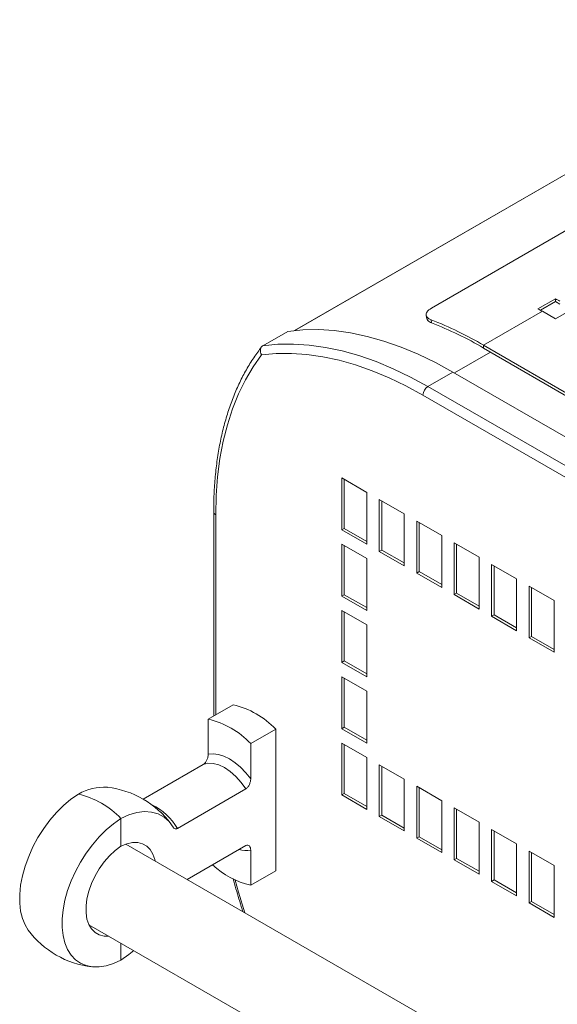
# Model space of a CAD drawing. Header units: millimetres. Extents: x -32 to 1538, y -978 to 462.
# Tile 8 of 21: x 611 to 763, y -713 to -434. Entities that reach past the tile are written whole.
import ezdxf

# ---------------------------------------------------------------- set-up
doc = ezdxf.new("R2010")
doc.units = ezdxf.units.MM

msp = doc.modelspace()

# ---------------------------------------------------------------- linework, layer by layer
at = {"color": 7, "linetype": 'Continuous', "lineweight": 15}
for p, q in [((841.35, -434.03), (688.91, -522.04)), ((727.67, -515.71), (854.91, -442.23)), ((762.81, -513.02), (757.86, -515.88)), ((762.81, -513.02), (762.82, -513.83)), ((758.57, -516.28), (762.82, -513.83)), ((762.82, -513.83), (764.05, -514.55)), ((767.77, -515.89), (762.82, -518.75)), ((759.11, -516.59), (742.49, -526.18)), ((762.82, -518.75), (759.11, -516.59)), ((727.63, -519), (727.75, -519.88)), ((679.97, -526.35), (687.04, -522.26)), ((742.49, -526.18), (742.49, -527)), ((742.49, -526.18), (799.08, -559.08)), ((742.49, -527), (799.07, -559.89)), ((726.71, -537.89), (733.78, -533.81)), ((733.78, -533.81), (790.35, -566.47)), ((726.71, -537.89), (783.28, -570.55)), ((781.87, -573), (725.3, -540.34)), ((702.32, -563.82), (709.39, -567.9)), ((702.32, -578.52), (702.32, -563.82)), ((703.02, -578.11), (703.02, -564.23)), ((709.39, -567.9), (709.39, -582.6)), ((712.92, -569.94), (719.99, -574.02)), ((712.92, -584.64), (712.92, -569.94)), ((713.63, -584.23), (713.63, -570.35)), ((666.02, -573.42), (666.02, -631.26)), ((719.99, -574.02), (719.99, -588.72)), ((723.53, -576.06), (730.6, -580.15)), ((723.53, -590.76), (723.53, -576.06)), ((724.24, -590.35), (724.24, -576.47)), ((703.02, -578.11), (702.32, -578.52)), ((709.39, -582.6), (702.32, -578.52)), ((709.39, -581.78), (703.02, -578.11)), ((730.6, -580.15), (730.6, -594.84)), ((702.32, -582.6), (709.39, -586.68)), ((702.32, -597.3), (702.32, -582.6)), ((703.02, -596.89), (703.02, -583.01)), ((734.14, -582.19), (741.21, -586.27)), ((734.14, -596.88), (734.14, -582.19)), ((734.84, -596.48), (734.84, -582.6)), ((713.63, -584.23), (712.92, -584.64)), ((719.99, -588.72), (712.92, -584.64)), ((719.99, -587.9), (713.63, -584.23)), ((709.39, -586.68), (709.39, -601.38)), ((741.21, -586.27), (741.21, -600.97)), ((744.74, -588.31), (751.81, -592.39)), ((744.74, -603.01), (744.74, -588.31)), ((745.45, -602.6), (745.45, -588.72)), ((724.24, -590.35), (723.53, -590.76)), ((730.6, -594.84), (723.53, -590.76)), ((730.6, -594.03), (724.24, -590.35)), ((751.81, -592.39), (751.81, -607.09)), ((703.02, -596.89), (702.32, -597.3)), ((709.39, -600.56), (703.02, -596.89)), ((734.84, -596.48), (734.14, -596.88)), ((741.21, -600.97), (734.14, -596.88)), ((741.21, -600.15), (734.84, -596.48)), ((755.35, -594.43), (762.42, -598.52)), ((755.35, -609.13), (755.35, -594.43)), ((756.06, -608.72), (756.06, -594.84)), ((709.39, -601.38), (702.32, -597.3)), ((762.42, -598.52), (762.42, -613.21)), ((702.32, -601.38), (709.39, -605.46)), ((702.32, -616.08), (702.32, -601.38)), ((703.02, -615.67), (703.02, -601.79)), ((745.45, -602.6), (744.74, -603.01)), ((751.81, -606.27), (745.45, -602.6)), ((709.39, -605.46), (709.39, -620.16)), ((751.81, -607.09), (744.74, -603.01)), ((756.06, -608.72), (755.35, -609.13)), ((762.42, -613.21), (755.35, -609.13)), ((762.42, -612.4), (756.06, -608.72)), ((703.02, -615.67), (702.32, -616.08)), ((709.39, -620.16), (702.32, -616.08)), ((709.39, -619.34), (703.02, -615.67)), ((702.32, -620.16), (709.39, -624.24)), ((702.32, -634.86), (702.32, -620.16)), ((703.02, -634.45), (703.02, -620.57)), ((709.39, -624.24), (709.39, -638.94)), ((671.56, -628.07), (664.49, -632.15)), ((664.49, -632.15), (664.49, -642.12)), ((676.51, -639.09), (683.58, -635)), ((683.58, -635), (683.58, -675.13)), ((703.02, -634.45), (702.32, -634.86)), ((709.39, -638.94), (702.32, -634.86)), ((709.39, -638.12), (703.02, -634.45)), ((702.32, -638.94), (709.39, -643.02)), ((702.32, -653.64), (702.32, -638.94)), ((676.51, -649.06), (676.51, -639.09)), ((703.02, -653.23), (703.02, -639.35)), ((709.39, -643.02), (709.39, -657.72)), ((646.05, -654.82), (663.07, -645)), ((712.92, -645.06), (719.99, -649.14)), ((712.92, -659.76), (712.92, -645.06)), ((713.63, -659.35), (713.63, -645.47)), ((719.99, -649.14), (719.99, -663.84)), ((675.09, -651.94), (655.75, -663.1)), ((723.53, -651.19), (730.6, -655.27)), ((723.53, -665.88), (723.53, -651.19)), ((724.24, -665.48), (724.24, -651.59)), ((703.02, -653.23), (702.32, -653.64)), ((709.39, -657.72), (702.32, -653.64)), ((709.39, -656.9), (703.02, -653.23)), ((730.6, -655.27), (730.6, -669.97)), ((734.14, -657.31), (741.21, -661.39)), ((734.14, -672.01), (734.14, -657.31)), ((734.84, -671.6), (734.84, -657.72)), ((639.74, -660.33), (639.74, -668.16)), ((713.63, -659.35), (712.92, -659.76)), ((719.99, -663.84), (712.92, -659.76)), ((719.99, -663.03), (713.63, -659.35)), ((741.21, -661.39), (741.21, -676.09)), ((744.74, -663.43), (751.81, -667.51)), ((744.74, -678.13), (744.74, -663.43)), ((745.45, -677.72), (745.45, -663.84)), ((724.24, -665.48), (723.53, -665.88)), ((730.6, -669.97), (723.53, -665.88)), ((730.6, -669.15), (724.24, -665.48)), ((758.52, -735.33), (641.13, -667.57)), ((658.49, -677.58), (675.09, -668)), ((676.51, -679.21), (676.51, -669.24)), ((751.81, -667.51), (751.81, -682.21)), ((755.35, -669.56), (762.42, -673.64)), ((755.35, -684.25), (755.35, -669.56)), ((734.84, -671.6), (734.14, -672.01)), ((741.21, -676.09), (734.14, -672.01)), ((741.21, -675.27), (734.84, -671.6)), ((756.06, -683.84), (756.06, -669.96)), ((683.58, -675.13), (676.51, -679.21)), ((762.42, -673.64), (762.42, -688.33)), ((745.45, -677.72), (744.74, -678.13)), ((751.81, -681.4), (745.45, -677.72)), ((751.81, -682.21), (744.74, -678.13)), ((756.06, -683.84), (755.35, -684.25)), ((762.42, -688.33), (755.35, -684.25)), ((762.42, -687.52), (756.06, -683.84)), ((630.69, -690.4), (746.02, -756.98)), ((639.74, -695.63), (639.74, -700.42))]:
    msp.add_line(p, q, dxfattribs=at)
at = {"color": 8, "linetype": 'Continuous', "lineweight": 15}
for p, q in [((841.61, -433.95), (689.04, -522.02)), ((744.45, -528.14), (734.21, -534.05)), ((666.61, -574.23), (666.61, -630.92))]:
    msp.add_line(p, q, dxfattribs=at)
at = {"color": 7, "linetype": 'Continuous', "lineweight": 15, "flags": 128}
for points in [[(726.2, -517.68), (726.27, -518.12), (726.34, -518.56)], [(687.04, -522.26), (691.3, -521.85), (695.68, -521.78), (700.18, -522.07), (704.78, -522.72), (709.48, -523.71), (714.25, -525.06), (719.08, -526.74), (723.95, -528.77), (728.86, -531.13), (733.78, -533.81)], [(679.97, -526.35), (684.22, -525.93), (688.61, -525.87), (693.11, -526.16), (697.71, -526.8), (702.41, -527.79), (707.18, -529.14), (712.01, -530.82), (716.88, -532.85), (721.79, -535.21), (726.71, -537.89)], [(679.59, -528.94), (677.17, -532.35), (674.99, -536.05), (673.05, -540.01), (671.36, -544.24), (669.91, -548.71), (668.73, -553.41), (667.8, -558.33), (667.14, -563.45), (666.74, -568.75), (666.61, -574.23)], [(725.3, -540.34), (720.49, -537.72), (715.69, -535.41), (710.92, -533.42), (706.2, -531.77), (701.54, -530.44), (696.95, -529.46), (692.44, -528.82), (688.04, -528.51), (683.75, -528.56), (679.59, -528.94)], [(664.49, -642.12), (665.86, -641.99), (667.35, -642.17), (668.9, -642.65), (670.5, -643.43), (672.09, -644.49), (673.64, -645.8), (675.13, -647.34), (676.51, -649.06)], [(663.07, -645), (664.4, -644.66), (665.87, -644.7), (667.45, -645.11), (669.08, -645.88), (670.71, -646.99), (672.29, -648.4), (673.76, -650.07), (675.09, -651.94)], [(627.72, -653.39), (625.6, -654.86), (623.53, -656.6), (621.53, -658.59), (619.63, -660.8), (617.87, -663.18), (616.26, -665.72), (614.84, -668.36), (613.62, -671.07), (612.62, -673.82), (611.86, -676.55), (611.34, -679.23), (611.08, -681.81), (611.08, -684.27), (611.34, -686.55), (611.86, -688.64), (612.62, -690.49), (613.51, -691.93)], [(639.74, -660.33), (642.03, -659.29), (644.28, -658.63), (646.43, -658.36), (648.45, -658.49), (650.3, -659.01), (651.96, -659.92), (653.38, -661.19), (654.55, -662.81)], [(639.74, -700.42), (637.62, -701.39), (635.55, -702.04), (633.55, -702.36), (631.66, -702.35), (629.89, -702), (628.28, -701.32), (626.86, -700.32), (625.64, -699.02), (624.64, -697.43), (623.88, -695.58), (623.36, -693.49), (623.1, -691.21), (623.1, -688.75), (623.36, -686.17), (623.88, -683.49), (624.64, -680.76), (625.64, -678.01), (626.86, -675.3), (628.28, -672.66), (629.89, -670.12), (631.66, -667.73), (633.55, -665.53), (635.55, -663.54), (637.62, -661.8), (639.74, -660.33)], [(636.29, -693.64), (634.98, -693.62), (633.61, -693.28), (632.42, -692.61), (631.42, -691.62), (630.66, -690.34), (630.13, -688.8), (629.87, -687.04), (629.87, -685.1), (630.13, -683.04), (630.66, -680.9), (631.42, -678.73), (632.42, -676.6), (633.61, -674.55), (634.98, -672.63), (636.48, -670.9), (638.08, -669.4), (639.74, -668.16)], [(639.74, -668.16), (641.4, -667.48), (643, -667.14), (644.5, -667.13), (645.86, -667.47), (647.06, -668.14), (648.05, -669.13), (648.82, -670.41), (649.34, -671.95), (649.43, -672.35)], [(643.36, -697.72), (642.03, -698.81), (639.74, -700.42)]]:
    msp.add_lwpolyline(points, dxfattribs=at)
at = {"color": 8, "linetype": 'Continuous', "lineweight": 15, "flags": 128}
msp.add_lwpolyline([(672.07, -677.74), (673.05, -681.21), (674.87, -687.04)], dxfattribs=at)
at = {"color": 7, "linetype": 'Continuous', "lineweight": 15}
for centre, radius, start, end in [((705.54, -614.39), 116.43, 59.8283, 60.5341), ((700.67, -617.1), 116.26, 59.8276, 60.5344), ((690.36, -615.15), 103.12, 59.6289, 68.8105), ((690.77, -615.25), 102.29, 59.6288, 68.8105), ((728.37, -540.48), 3.07, 122.6056, 177.3943), ((665.99, -651.6), 24.18, 43.3234, 76.6819), ((658.92, -655.68), 24.18, 43.3234, 76.6819), ((634.91, -665.7), 14.26, 85.9681, 120.3062), ((633.02, -677.32), 26, 36.399, 83.6064), ((622.16, -676.9), 24.16, 43.3104, 76.695), ((681.8, -656.4), 23.42, 226.5915, 256.9314), ((634.43, -676.5), 26, 216.399, 263.6064)]:
    msp.add_arc(centre, radius, start, end, dxfattribs=at)
at = {"color": 8, "linetype": 'Continuous', "lineweight": 15}
for centre, radius, start, end in [((666.99, -573.34), 0.97, 184.4438, 246.8623), ((641.05, -671.79), 17.07, 30.6016, 64.0811), ((675.18, -662.21), 7.16, 253.9651, 280.6454)]:
    msp.add_arc(centre, radius, start, end, dxfattribs=at)
at = {"color": 7, "linetype": 'Continuous', "lineweight": 15}
for points, knots in [([(727.63, -519), (727.14, -518.8), (726.78, -518.57), (726.42, -518.19), (726.33, -518.06), (726.25, -517.86), (726.23, -517.79), (726.2, -517.68), (726.2, -517.65), (726.19, -517.59), (726.19, -517.57), (726.19, -517.55), (726.19, -517.54), (726.19, -517.52), (726.19, -517.51), (726.2, -517.34), (726.23, -517.19), (726.33, -516.96), (726.37, -516.88), (726.44, -516.77), (726.46, -516.73), (726.51, -516.67), (726.52, -516.65), (726.54, -516.62), (726.55, -516.62), (726.56, -516.6), (726.56, -516.6), (726.57, -516.59), (726.57, -516.59), (726.58, -516.58), (726.58, -516.58), (726.58, -516.58), (726.58, -516.58), (726.76, -516.36), (727.13, -516.07), (727.67, -515.71)], [0, 0, 0, 0, 0.25, 0.25, 0.375, 0.375, 0.4375, 0.4375, 0.46875, 0.46875, 0.484375, 0.484375, 0.492188, 0.492188, 0.5, 0.5, 0.625, 0.625, 0.6875, 0.6875, 0.71875, 0.71875, 0.734375, 0.734375, 0.742188, 0.742188, 0.746094, 0.746094, 0.748047, 0.748047, 0.749023, 0.749023, 0.75, 0.75, 1, 1, 1, 1]), ([(727.75, -519.88), (727.32, -519.67), (726.58, -519.3), (726.45, -518.78), (726.4, -518.55)], [0, 0, 0, 0, 0.5756308, 1, 1, 1, 1]), ([(679.59, -526.69), (679.23, -527.16), (678.07, -528.66), (676.27, -531.37), (674.28, -534.88), (672.48, -538.62), (670.9, -542.57), (669.54, -546.73), (668.39, -551.09), (667.46, -555.64), (666.76, -560.35), (666.28, -565.23), (666.05, -569.6), (666.03, -572.36), (666.02, -573.42)], [0, 0, 0, 0, 0.041606, 0.131289, 0.221106, 0.31111, 0.401283, 0.491601, 0.582034, 0.672556, 0.763139, 0.853763, 0.944411, 1, 1, 1, 1]), ([(679.59, -528.94), (679.57, -528.9), (679.52, -528.83), (679.47, -528.71), (679.39, -528.53), (679.32, -528.29), (679.26, -527.98), (679.25, -527.67), (679.29, -527.25), (679.44, -526.87), (679.67, -526.57), (679.84, -526.43), (679.94, -526.36), (679.97, -526.35)], [0, 0, 0, 0, 0.040843, 0.081671, 0.12248, 0.222206, 0.321655, 0.428964, 0.535805, 0.747571, 0.854046, 0.960306, 1, 1, 1, 1]), ([(663.07, -645), (663.18, -644.93), (663.28, -644.86), (663.48, -644.67), (663.58, -644.56), (663.76, -644.34), (663.84, -644.21), (663.99, -643.96), (664.06, -643.82), (664.24, -643.42), (664.33, -643.15), (664.45, -642.62), (664.49, -642.36), (664.49, -642.12)], [0, 0, 0, 0, 0.125, 0.125, 0.25, 0.25, 0.375, 0.375, 0.5, 0.5, 0.75, 0.75, 1, 1, 1, 1]), ([(676.51, -649.06), (676.51, -649.18), (676.5, -649.3), (676.47, -649.56), (676.44, -649.69), (676.38, -649.96), (676.34, -650.09), (676.25, -650.36), (676.2, -650.5), (676.08, -650.77), (676.01, -650.9), (675.86, -651.15), (675.78, -651.28), (675.6, -651.51), (675.5, -651.61), (675.3, -651.8), (675.2, -651.87), (675.09, -651.94)], [0, 0, 0, 0, 0.125, 0.125, 0.25, 0.25, 0.375, 0.375, 0.5, 0.5, 0.625, 0.625, 0.75, 0.75, 0.875, 0.875, 1, 1, 1, 1]), ([(655.75, -663.1), (655.66, -663.14), (655.43, -663.26), (655.08, -663.26), (654.76, -663.11), (654.62, -662.91), (654.55, -662.81)], [0, 0, 0, 0, 0.165894, 0.452841, 0.737904, 1, 1, 1, 1]), ([(675.09, -668), (675.3, -667.88), (675.51, -667.83), (675.87, -667.88), (676.02, -667.96), (676.26, -668.22), (676.35, -668.39), (676.48, -668.78), (676.51, -669), (676.51, -669.24)], [0, 0, 0, 0, 0.25, 0.25, 0.5, 0.5, 0.75, 0.75, 1, 1, 1, 1]), ([(671.57, -677.41), (671.82, -678.35), (672.58, -681.2), (673.52, -684.32), (674.27, -686.49), (674.36, -686.75)], [0, 0, 0, 0, 0.303775, 0.917188, 1, 1, 1, 1])]:
    msp.add_open_spline(points, degree=3, knots=knots, dxfattribs=at)

doc.saveas('drawing.dxf')
